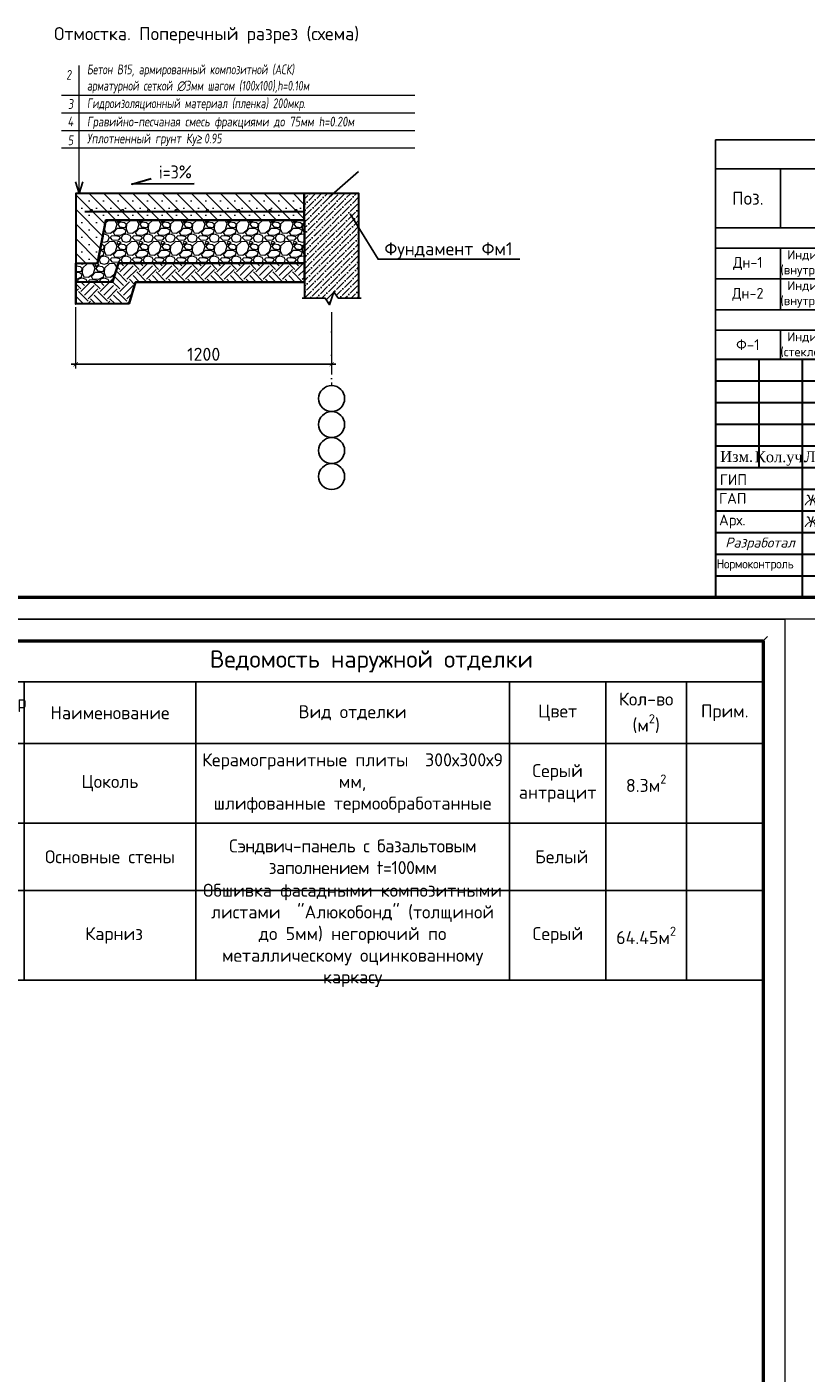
# Model space of a CAD drawing. Header units: millimetres. Extents: x 2842173 to 10151342, y -218675 to 375325.
# Tile 94 of 107: x 2952999 to 2970978, y 179723 to 210795. Entities that reach past the tile are written whole.
import ezdxf
from ezdxf.enums import TextEntityAlignment as Align

# ---------------------------------------------------------------- set-up
doc = ezdxf.new("R2010")
doc.units = ezdxf.units.MM
doc.linetypes.add('ACAD_ISO10W100', pattern=[18, 12, -3, 0, -3])
doc.linetypes.add('CONTI', pattern=[0])
doc.layers.get('Defpoints').update_dxf_attribs({"color": 255})
for name, color, linetype, lineweight in [('0.25', 7, 'Continuous', 25), ('KIA_КОНСТР_ДОР', 250, 'Continuous', 0), ('Графа', 7, 'Continuous', 30), ('НАДПИСИ', 7, 'Continuous', 13)]:
    doc.layers.add(name, color=color, linetype=linetype, lineweight=lineweight)
for name, color, linetype in [('1', 7, 'Continuous'), ('_0', 7, 'Continuous'), ('BC-Form$1$SHEET-TEXT', 7, 'Continuous'), ('GP', 7, 'Continuous'), ('osi', 1, 'Continuous'), ('SHTAMP', 7, 'Continuous')]:
    doc.layers.add(name, color=color, linetype=linetype)
doc.layers.add('CS_UNPLOTTED', color=171, linetype='Continuous', plot=False)
doc.styles.add('geniso', font='geniso.shx', dxfattribs={"height": 250})
doc.styles.add('ISO', font='times.ttf')
doc.styles.add('ISOCPEUR', font='isocpeur.ttf')
doc.styles.add('SIMPLEX', font='simplex.shx', dxfattribs={"width": 0.75, "oblique": 7})
doc.styles.add('ГОСТ 250', font='isocpeui.ttf', dxfattribs={"height": 250})
doc.styles.add('ГОСТ 350', font='isocpeui.ttf', dxfattribs={"height": 350})
doc.styles.add('ГОСТ300', font='isocpeur.ttf')
doc.dimstyles.new('ГОСТ 20', dxfattribs={"dimtxt": 300, "dimasz": 100, "dimexe": 100, "dimexo": 80, "dimgap": 80, "dimtad": 1, "dimdec": 0, "dimlfac": 0.2, "dimtxsty": 'ГОСТ300', "dimblk": 'ARCHTICK', "dimcen": 50, "dimdle": 100, "dimadec": 0, "dimazin": 0, "dimtfac": 1, "dimtdec": 0, "dimtmove": 0, "dimatfit": 3, "dimldrblk": 'ARCHTICK', "dimfxl": 1, "dimlwe": 9, "dimarcsym": 0})
pattern_1 = [(45, (261870.34, -394177.65), (50.5139407, 185.2177825), [238.125, -47.625, 0, -47.625])]

# ---------------------------------------------------------------- blocks, each defined once
blk = doc.blocks.new('*U647')
at = {"lineweight": 50}
blk.add_line((569, 0), (0, 0), dxfattribs=at)
at = {"lineweight": 9}
blk.add_line((574, -5), (-20, -5), dxfattribs=at)
blk = doc.blocks.new('*U20')
at = {"lineweight": 9}
for p, q in [((-20, 292), (400, 292)), ((400, 292), (400, -5))]:
    blk.add_line(p, q, dxfattribs=at)
at = {"lineweight": 50}
for p, q in [((0, 287), (395, 287)), ((395, 287), (395, 0))]:
    blk.add_line(p, q, dxfattribs=at)
at = {"layer": 'CS_UNPLOTTED'}
blk.add_line((396, 288), (395, 287), dxfattribs=at)
blk = doc.blocks.new('*T469')
at = {"color": 0, "linetype": 'ByBlock', "lineweight": -2, "transparency": 16777216}
for p, q in [((0, 0), (18071, 0)), ((0, 0), (0, -950)), ((18071, 0), (18071, -950)), ((0, -950), (1022, -950)), ((1022, -950), (18071, -950)), ((14443, -4205), (16304, -4205)), ((14443, -7834), (16304, -7834))]:
    blk.add_line(p, q, dxfattribs=at)
at = {"color": 0, "lineweight": 25, "transparency": 16777216}
for p, q in [((0, -950), (0, -7834)), ((1022, -950), (1022, -7834)), ((4979, -950), (4979, -7834)), ((12219, -950), (12219, -7834)), ((14443, -950), (14443, -7834)), ((16304, -950), (16304, -7834)), ((18071, -950), (18071, -7834)), ((0, -2370), (18071, -2370)), ((0, -4205), (14443, -4205)), ((16304, -4205), (18071, -4205)), ((0, -5764), (18071, -5764)), ((0, -7834), (14443, -7834)), ((16304, -7834), (18071, -7834))]:
    blk.add_line(p, q, dxfattribs=at)
at = {"color": 0, "transparency": 16777216, "attachment_point": 5, "style": 'ISOCPEUR'}
for s, insert, char_height, width in [('Ведомость наружной отделки', (9035, -475), 400, 17950.88), ('Номер поз.', (511, -1660), 300, 902.06), ('\\A1;Кол-во\\P(м{\\H0.7x;\\S2^ ;})', (15374, -1660), 300, 1740.56), ('Наименование', (3001, -1660), 300, 3837.06), ('Вид отделки', (8599, -1660), 300, 7120.28), ('Цвет', (13331, -1660), 300, 2103.85), ('Прим.', (17187, -1660), 300, 1647.06), ('Керамогранитные плиты  300х300х9 мм,\\Pшлифованные термообработанные', (8599, -3287), 300, 7120.28), ('1', (511, -3287), 300, 902.06), ('Цоколь', (3001, -3287), 300, 3837.06), ('Серый антрацит', (13331, -3287), 300, 2103.85), ('\\A1;8.3м{\\H0.7x;\\S2^ ;}', (15374, -3287), 300, 1740.56), ('{\\T0.95;Сэндвич-панель с базальтовым заполнением t=100мм}', (8599, -4984), 300, 7120.28), ('2', (511, -4984), 300, 902.06), ('Основные стены', (3001, -4984), 300, 3837.06), ('{\\C7; Белый}', (13331, -4984), 300, 2103.85), ('Обшивка фасадными композитными листами  "Алюкобонд" (толщиной до 5мм) негорючий по металлическому оцинкованному каркасу ', (8599, -6799), 300, 7120.28), ('3', (511, -6799), 300, 902.06), (' Карниз', (3001, -6799), 300, 3837.06), ('Cерый', (13331, -6799), 300, 2103.85), ('\\A1;64.45м{\\H0.7x;\\S2^ ;}', (15374, -6799), 300, 1740.56)]:
    blk.add_mtext(s, dxfattribs=dict(at, insert=insert, char_height=char_height, width=width))
blk = doc.blocks.new('*T572')
at = {"layer": '_0', "color": 0, "lineweight": -2, "transparency": 16777216}
for p, q in [((0, 0), (18500, 0)), ((0, 0), (0, -670)), ((18500, 0), (18500, -670)), ((0, -670), (18500, -670))]:
    blk.add_line(p, q, dxfattribs=at)
at = {"layer": '_0', "color": 0, "lineweight": 25, "transparency": 16777216}
for p, q in [((0, -670), (0, -5065)), ((1500, -670), (1500, -2030)), ((7000, -670), (7000, -2030)), ((12000, -670), (12000, -2030)), ((14500, -670), (14500, -2030)), ((16500, -670), (16500, -2030)), ((18000, -670), (18000, -2030)), ((18500, -670), (18500, -5065)), ((12000, -1473), (14500, -1473)), ((0, -2030), (18500, -2030)), ((0, -2501), (1500, -2501)), ((1500, -2501), (1500, -3924)), ((7000, -2501), (7000, -3924)), ((12000, -2501), (12000, -3924)), ((14500, -2501), (14500, -3924)), ((16500, -2501), (16500, -3924)), ((0, -3213), (18500, -3213)), ((0, -3924), (18500, -3924)), ((18000, -3924), (18000, -4395)), ((0, -4395), (1500, -4395)), ((1500, -4395), (1500, -5065)), ((7000, -4395), (7000, -5065)), ((12000, -4395), (12000, -5065)), ((14500, -4395), (14500, -5065)), ((16500, -4395), (16500, -5065)), ((18000, -4395), (18500, -4395)), ((0, -5065), (18500, -5065))]:
    blk.add_line(p, q, dxfattribs=at)
at = {"layer": '_0', "color": 0, "linetype": 'ByBlock', "lineweight": -2, "transparency": 16777216}
for p, q in [((1500, -2501), (18500, -2501)), ((18000, -2501), (18000, -3924)), ((1500, -4395), (18000, -4395))]:
    blk.add_line(p, q, dxfattribs=at)
at = {"layer": 'Defpoints', "color": 8, "linetype": 'ByBlock', "lineweight": 0, "transparency": 16777216}
blk.add_line((18000, -4395), (18000, -5065), dxfattribs=at)
at = {"layer": '_0', "color": 0, "transparency": 16777216, "style": 'ISOCPEUR'}
for s, insert, char_height, width, attachment_point in [('Спецификация элементов заполнения проемов', (9250, -335), 400, 18497, 5), ('Количество', (13250, -1071), 300, 2497, 5), ('\\A1;{\\W0.9;Площ. ед.,} м{\\H0.7x;\\S2^ ;}', (15500, -1350), 300, 1997, 5), ('Приме-\\Pчание', (17250, -1350), 300, 1497, 5), ('Поз.', (750, -1350), 300, 1497, 5), ('Обозначение', (4250, -1350), 300, 5497, 5), ('Наименование', (9500, -1350), 300, 4997, 5), ('всего', (13250, -1751), 300, 2497, 5), ('Двери{\\fMS Sans Serif|b0|i0|c0|p0;\\H0.83333x;\\C256; }блоки', (9250, -2266), 250, 18497, 5), ('{\\W0.95;Дн-1}', (750, -2857), 250, 1497, 5), (' {\\fISOCPEUR|b0|i0|c204|p34;\\H0.83333x;\\C256;Индивидуальный алюминиевый \\fISOCPEUR|b0|i0|c0|p34;(\\fISOCPEUR|b0|i0|c204|p34;внутрений стеклопакет\\fISOCPEUR|b0|i0|c0|p34;)}', (1502, -2857), 250, 5497, 4), ('{\\W0.85;\\C256;Дверь \\W0.95;Дн- \\W0.85;(1500х2200)}', (9500, -2857), 250, 4997, 5), ('1', (13250, -2857), 250, 2497, 5), ('3.30', (15500, -2857), 250, 1997, 5), ('{\\C256;3.30}', (17250, -2857), 250, 1497, 5), ('\\A1;м{\\H0.7x;\\S2^ ;}', (18250, -2857), 250, 497, 5), (' {\\H0.83333x;\\C256;Индивидуальный алюминиевый (внутрений стеклопакет)}', (1502, -3568), 250, 5497, 4), ('{\\W0.85;\\C256;Дверь \\W0.95;Дн- \\W0.85;(1000х2200)}', (9500, -3568), 250, 4997, 5), ('1', (13250, -3568), 250, 2497, 5), ('2.20', (15500, -3568), 250, 1997, 5), ('\\A1;м{\\H0.7x;\\S2^ ;}', (18250, -3568), 250, 497, 5), ('{\\W0.95;Дн-2}', (750, -3568), 250, 1497, 5), ('{\\C256;2.20}', (17250, -3568), 250, 1497, 5), ('{\\C256;Оконные блоки}', (9000, -4160), 250, 17997, 5), ('Ф-1', (750, -4730), 250, 1497, 5), (' {\\H0.83333x;\\C256;Индивидуальный пластиковый (стеклопакет)}', (1502, -4730), 250, 5497, 4), ('{\\C256;Фромуга Ф-1 (1800х600)}', (9500, -4730), 250, 4997, 5), ('2', (13250, -4730), 250, 2497, 5), ('1.08', (15500, -4730), 250, 1997, 5), ('{\\C256;2.16}', (17250, -4730), 250, 1497, 5), ('\\A1;м{\\H0.7x;\\S2^ ;}', (18250, -4730), 250, 497, 5)]:
    blk.add_mtext(s, dxfattribs=dict(at, insert=insert, char_height=char_height, width=width, attachment_point=attachment_point))
blk = doc.blocks.new('A$Cbab827f9')
at = {"layer": 'Графа'}
for p, q in [((-18500, 5500), (0, 5500)), ((-18500, 5500), (0, 5500)), ((-18500, 5500), (-18500, 0)), ((-17500, 5500), (-17500, 3000)), ((-16500, 5500), (-16500, 0)), ((-18500, 5000), (-12000, 5000)), ((-18500, 4500), (-12000, 4500)), ((-18500, 4000), (-12000, 4000)), ((-18500, 3500), (-12000, 3500)), ((-18500, 3000), (0, 3000)), ((-18500, 2500), (-12000, 2500)), ((-18500, 2000), (-12000, 2000)), ((-18500, 1500), (-12000, 1500)), ((-18500, 1000), (-12000, 1000)), ((-18500, 500), (-12000, 500)), ((-18500, 0), (0, 0)), ((-18500, 0), (0, 0))]:
    blk.add_line(p, q, dxfattribs=at)
at = {"style": 'ISOCPEUR'}
for s, p in [('ГAП            ', (-18415, 2164)), ('Арх.  ', (-18415, 1664))]:
    blk.add_text(s, height=250, dxfattribs=at).set_placement(p)
at = {"insert": (-18397, 2846, 0), "char_height": 250, "attachment_point": 1, "style": 'ISOCPEUR'}
blk.add_mtext_dynamic_manual_height_columns('ГИП', width=1128.03, gutter_width=1500, heights=[0], dxfattribs=at)
at = {"insert": (-18469, 881), "char_height": 210, "width": 1971.75, "attachment_point": 1, "style": 'ISOCPEUR'}
blk.add_mtext('{\\W0.95;\\T0.95;Нормоконтроль}', dxfattribs=at)
at = {"layer": 'BC-Form$1$SHEET-TEXT', "insert": (-17469, 1237), "char_height": 230, "width": 12000, "attachment_point": 5, "style": 'ГОСТ 350'}
blk.add_mtext('Разработал', dxfattribs=at)
at = {"layer": 'SHTAMP', "style": 'ГОСТ 250'}
for p in [(-16456, 2123), (-16456, 1623)]:
    blk.add_text('Жулиев С.Б. ', height=250, dxfattribs=at).set_placement(p)
at = {"layer": 'НАДПИСИ', "linetype": 'Continuous', "ltscale": 1000, "style": 'ISO'}
for s, p in [('Изм.', (-18009, 3255)), ('Кол.уч.', (-16988, 3248)), ('Лист.', (-16000, 3250))]:
    blk.add_text(s, height=250, dxfattribs=at).set_placement(p, align=Align.MIDDLE_CENTER)
blk = doc.blocks.new('_ArchTick')
at = {"color": 0, "linetype": 'ByBlock', "const_width": 0.15}
blk.add_lwpolyline([(-0.5, -0.5), (0.5, 0.5)], dxfattribs=at)
blk = doc.blocks.new('*D642')
at = {"color": 0, "linetype": 'ByBlock', "lineweight": 9, "ltscale": 50, "transparency": 16777216}
for p, q in [((2954123, 204323), (2954123, 202909)), ((2960030, 203927), (2960030, 202909))]:
    blk.add_line(p, q, dxfattribs=at)
at = {"color": 0, "linetype": 'ByBlock', "lineweight": -2, "ltscale": 50, "transparency": 16777216}
blk.add_line((2954023, 203009), (2960130, 203009), dxfattribs=at)
at = {"layer": 'Defpoints', "color": 0, "linetype": 'ByBlock', "ltscale": 50, "transparency": 16777216}
for p in [(2954123, 204403, -1287), (2960030, 204007), (2960030, 203009)]:
    blk.add_point(p, dxfattribs=at)
at = {"color": 0, "linetype": 'ByBlock', "lineweight": -2, "ltscale": 50, "transparency": 16777216, "xscale": 100, "yscale": 100, "zscale": 100, "rotation": 180}
blk.add_blockref('_ArchTick', (2954123, 203009), dxfattribs=at)
at = {"color": 0, "linetype": 'ByBlock', "lineweight": -2, "ltscale": 50, "transparency": 16777216, "xscale": 100, "yscale": 100, "zscale": 100}
blk.add_blockref('_ArchTick', (2960030, 203009), dxfattribs=at)
at = {"color": 0, "linetype": 'ByBlock', "lineweight": 25, "ltscale": 50, "transparency": 16777216, "insert": (2957077, 203239), "char_height": 300, "attachment_point": 5, "style": 'ГОСТ300'}
blk.add_mtext('1200', dxfattribs=at)

msp = doc.modelspace()

# ---------------------------------------------------------------- hatches: boundary and pattern name
at = {"lineweight": 25, "ltscale": 15}
h = msp.add_hatch(dxfattribs=at)
h.set_pattern_fill('ANSI36', color=8, scale=30, style=0)
h.set_pattern_definition(pattern_1)
h.paths.add_polyline_path([(2960660.698, 205982.493), (2960660.698, 206948.261)], flags=17)
h.paths.add_polyline_path([(2959400.097, 205982.493), (2960660.698, 205982.493), (2960660.698, 206948.449), (2959399.3, 206948.072)])
h = msp.add_hatch(dxfattribs=at)
h.set_pattern_fill('ANSI36', color=8, scale=30, style=0)
h.set_pattern_definition(pattern_1)
h.paths.add_polyline_path([(2960660.698, 204532.271), (2960660.698, 206948.072), (2959399.3, 206948.072), (2959400.517, 205338.029), (2959400.681, 205338.029), (2959400.681, 204904.431), (2959401.126, 204532.271), (2959880.912, 204532.271), (2959980.912, 204382.271), (2960080.912, 204682.271), (2960180.912, 204532.271)])
at = {"layer": '0.25', "lineweight": 15}
h = msp.add_hatch(dxfattribs=at)
h.set_pattern_fill('GRAVEL', color=0, scale=20)
h.set_pattern_definition([(228.0127875, (262236.104, -360500.122), (-4064.0000003, -4571.9999997), [68.34429, -6766.09673]), (184.969741, (262190.384, -360550.922), (6095.99999759, 508.00002894), [117.28094, -11610.80978]), (132.5104471, (262073.544, -360561.082), (5080.00000215, -5587.99999805), [82.6963, -8186.94456]), (267.273689, (261875.424, -360688.082), (508.00000106, 10159.99999995), [106.8009, -10573.287485]), (292.8336542, (261870.344, -360794.762), (-2540.00000021, 6095.99999991), [104.72674, -10367.96155]), (357.273689, (261910.984, -360891.282), (-10159.99999995, 508.00000106), [106.8009, -10573.287485]), (37.6942405, (262017.664, -360896.362), (-6603.99999971, -5080.00000038), [141.23873, -13982.62306]), (72.2553284, (262129.424, -360810.002), (3556.00000096, 11175.9999997), [133.3439, -13201.05132]), (121.4295656, (262170.064, -360683.002), (-4064.00000058, 6603.99999965), [107.1626, -10609.10914]), (175.2363583, (262114.184, -360591.562), (5587.9999999, -508.0000009), [122.34266, -5994.78739]), (222.3974378, (261992.264, -360581.402), (-6095.999999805, -5588.00000021), [158.21558, -15663.3545]), (138.8140748, (262378.344, -360693.16), (-3555.9999998, 3048.00000025), [54.00091, -5346.113165]), (171.4692344, (262337.704, -360657.602), (6604.00000018, -1015.99999885), [102.7364, -10170.9278]), (225, (262236.1, -360642.36), (-7e-14, -508), [71.84187, -646.57862]), (203.1985905, (262200.544, -360581.4), (2540, 1015.9999998), [38.68826, -3830.12447]), (291.8014095, (262164.98, -360596.64), (-508, 1524), [54.71312, -2680.9506]), (30.9637565, (262185.3, -360647.44), (1524, 1016), [88.86393, -2873.25963]), (161.565051, (262261.5, -360601.72), (1016, -508), [64.25743, -1542.17962]), (16.3895403, (261870.344, -360596.642), (5080, 1524), [90.0176, -8911.76533]), (70.346176, (261956.704, -360571.242), (-2032.0000002, -5587.99999993), [75.51979, -7476.44314]), (293.1985905, (262261.504, -360500.12), (-1015.9999998, 2540), [77.37602, -3791.43672]), (343.6104597, (262291.984, -360571.242), (-5080.0000001, 1523.99999964), [90.0176, -8911.76533]), (339.4439548, (261870.344, -360911.6), (-2540, 1016), [86.80704, -4253.54686]), (294.7751406, (261951.624, -360942.082), (-2540.00000302, 5587.99999863), [72.73442, -7200.71868]), (66.8014095, (262266.584, -361008.12), (1015.9999998, 2540), [77.37602, -3791.43672]), (17.3540246, (262297.064, -360937.002), (-6603.99999987, -2032.00000043), [85.15655, -8430.4752]), (69.4439548, (262017.664, -361008.12), (-1016, -2540), [43.40352, -4296.95038]), (101.3099325, (262236.1, -361008.12), (-508, 2032), [25.90292, -2564.39899]), (165.9637565, (262231.02, -360982.72), (1524, -508), [104.72674, -1989.81092]), (186.009006, (262129.424, -360957.322), (5079.99999997, 508.00000027), [97.0534, -9608.27297]), (303.6900675, (262185.3, -360693.16), (-508, 1016), [73.26478, -1758.35527]), (353.1572266, (262225.944, -360754.122), (8636.00000005, -1015.99999955), [127.91135, -12663.20181]), (60.945396, (262352.944, -360769.36), (-2032.0000001, -3556), [52.30165, -5177.87846]), (90, (262378.34, -360723.64), (-508, 508), [30.48, -477.52]), (120.2564372, (262119.264, -360942.082), (2031.99999975, -3556.00000014), [70.57339, -6986.78815]), (48.0127875, (262083.704, -360881.122), (4064.00000034, 4571.9999997), [136.68858, -6697.75244]), (0, (262175.14, -360779.5), (508, 508), [132.08, -375.92]), (325.3048465, (262307.224, -360779.522), (5080.00000192, -3555.99999725), [80.32191, -7951.863345]), (254.054604, (262373.264, -360825.24), (-508, -2032), [73.96582, -3624.33001]), (207.6459754, (262352.944, -360896.362), (-9652.00000035, -5079.99999933), [120.42902, -11922.49288]), (175.4260787, (262246.264, -360952.242), (-6604, 508), [127.40589, -12613.16929])])
edge = h.paths.add_edge_path()
edge.add_line((2954626.606, 205340.659), (2954816.762, 206333.62))
h.paths.add_polyline_path([(2959400.517, 205338.981), (2959399.765, 206333.62), (2954816.762, 206333.62), (2954626.606, 205340.659), (2954123.272, 205337.303), (2954123.414, 204905.385), (2954973.075, 204908.218), (2955114.765, 205338.981)])
at = {"layer": 'KIA_КОНСТР_ДОР', "linetype": 'CONTI', "ltscale": 0.1}
h = msp.add_hatch(dxfattribs=at)
h.set_pattern_fill('SACNCR', scale=100, angle=90, style=0)
h.set_pattern_definition([(135, (261870.34, -360657), (-168.379802, -168.379802), []), (135, (261870.34, -360488.61), (-168.379802, -168.379802), [0, -238.125])])
h.paths.add_polyline_path([(2959399.533, 206947.454), (2954124.096, 206948.175), (2954123.558, 205337.305), (2954626.606, 205340.659), (2954816.762, 206333.62), (2959399.533, 206333.064)])
at = {"layer": 'KIA_КОНСТР_ДОР', "linetype": 'CONTI', "ltscale": 2}
h = msp.add_hatch(dxfattribs=at)
h.set_pattern_fill('EARTH', scale=50, angle=45, style=0)
h.set_pattern_definition([(45, (247760.1, -374256.66), (0, 449.012806), [317.5, -317.5]), (45, (247675.9, -374172.47), (0, 449.012806), [317.5, -317.5]), (45, (247591.7, -374088.28), (0, 449.012806), [317.5, -317.5]), (135, (247591.7, -374032.15), (-449.012806, 0), [317.5, -317.5]), (135, (247675.9, -373947.96), (-449.012806, 0), [317.5, -317.5]), (135, (247760.1, -373863.77), (-449.012806, 0), [317.5, -317.5])])
h.paths.add_polyline_path([(2955114.765, 205338.981), (2959400.681, 205338.029), (2959400.681, 204904.431), (2955506.523, 204905.384), (2955358.145, 204410.774), (2954123.246, 204402.542), (2954123.414, 204905.385), (2954972.573, 204908.215)])

# ---------------------------------------------------------------- linework, layer by layer
at = {"color": 7, "lineweight": 25, "ltscale": 2}
msp.add_line((2959971.091, 206864.287), (2960651.77, 207458.359), dxfattribs=at)
at = {"lineweight": 35}
msp.add_line((2954626.606, 205340.659, -1286.84), (2954816.762, 206333.62, -1080.949), dxfattribs=at)
at = {"color": 1, "lineweight": 30, "ltscale": 30, "elevation": 0}
msp.add_lwpolyline([(2956855.745, 207175.668), (2955417.51, 207166.08), (2955865.345, 207293.155)], dxfattribs=at)
at = {"elevation": -1286.84}
msp.add_lwpolyline([(2954121.905, 207217.413), (2954205.462, 206948.261), (2954289.019, 207217.413)], dxfattribs=at)
at = {"lineweight": 30, "elevation": 0}
msp.add_lwpolyline([(2959399.533, 206947.454), (2954124.096, 206948.175), (2954123.558, 205337.305), (2954626.606, 205340.659), (2954816.762, 206333.62), (2959399.533, 206333.064)], close=True, dxfattribs=at)
at = {"color": 8, "lineweight": 30, "ltscale": 15, "elevation": 0}
for points in [[(2960660.698, 206948.072), (2959399.3, 206948.072), (2959401.126, 204532.271)], [(2960660.698, 204532.271), (2960660.698, 206948.261), (2960257.357, 206948.261), (2959802.641, 206948.449)]]:
    msp.add_lwpolyline(points, dxfattribs=at)
at = {"lineweight": 35, "elevation": -1286.84}
for points in [[(2954816.762, 206333.62), (2959400.142, 206332.667), (2959400.142, 205338.028), (2955114.765, 205338.981), (2954973.075, 204908.218), (2954123.414, 204905.385), (2954123.272, 205337.303), (2954626.606, 205340.659)], [(2955114.765, 205338.981), (2959400.681, 205338.029), (2959400.681, 204904.431), (2955506.523, 204905.384), (2955358.145, 204410.774), (2954123.246, 204402.542), (2954123.414, 204905.385), (2954972.573, 204908.215)]]:
    msp.add_lwpolyline(points, close=True, dxfattribs=at)
at = {"color": 1, "linetype": 'ByBlock', "lineweight": 30, "elevation": 0}
msp.add_lwpolyline([(2954330.985, 206531.357), (2959399.613, 206535.188)], dxfattribs=at)
at = {"color": 0, "lineweight": 25, "ltscale": 2, "elevation": 0}
msp.add_lwpolyline([(2960458.905, 206476.977), (2961103.404, 205433.944), (2964369.73, 205433.944)], dxfattribs=at)
at = {"color": 0, "linetype": 'ByBlock'}
msp.add_lwpolyline([(2959351.126, 204532.271), (2959880.912, 204532.271), (2959980.912, 204382.271), (2960080.912, 204682.271), (2960180.912, 204532.271), (2960710.698, 204532.271)], dxfattribs=at)
at = {"color": 0}
for centre in [(2960029.999, 202216.176, 0), (2960029.999, 201616.176, 0), (2960029.999, 201016.176, 0), (2960029.999, 200416.176, 0)]:
    msp.add_circle(centre, 300, dxfattribs=at)
at = {"layer": 'KIA_КОНСТР_ДОР', "color": 7, "linetype": 'CONTI'}
msp.add_line((2954205.462, 206948.261, -1286.84), (2954205.462, 209901.97, -1286.84), dxfattribs=at)
at = {"layer": 'KIA_КОНСТР_ДОР', "color": 7, "linetype": 'CONTI', "ltscale": 2}
for p, q in [((2953799.465, 209218.834, -1286.84), (2961951.745, 209218.834, -1286.84)), ((2953799.465, 208812.837, -1286.84), (2961951.745, 208812.837, -1286.84)), ((2953799.465, 208406.841, -1286.84), (2961951.745, 208406.841, -1286.84)), ((2953799.465, 208000.844, -1286.84), (2961951.745, 208000.844, -1286.84))]:
    msp.add_line(p, q, dxfattribs=at)
at = {"layer": 'KIA_КОНСТР_ДОР', "color": 7, "linetype": 'CONTI', "ltscale": 0.1}
msp.add_line((2959802.641, 206948.261, 0), (2958447.885, 206948.261, 0), dxfattribs=at)
at = {"layer": 'KIA_КОНСТР_ДОР', "color": 7, "linetype": 'CONTI', "const_width": 32.568, "elevation": 0}
for points in [[(2954500.361, 206537.793, 1), (2954468.236, 206571.446, 1)], [(2955222.898, 206537.793, 1), (2955190.772, 206571.446, 1)], [(2955822.794, 206537.793, 1), (2955790.668, 206571.446, 1)], [(2956457.373, 206537.793, 1), (2956425.248, 206571.446, 1)], [(2957179.909, 206537.793, 1), (2957147.784, 206571.446, 1)], [(2957902.446, 206537.793, 1), (2957870.32, 206571.446, 1)], [(2958624.982, 206537.793, 1), (2958592.857, 206571.446, 1)], [(2959224.878, 206537.793, 1), (2959192.753, 206571.446, 1)]]:
    msp.add_lwpolyline(points, format="xyb", close=True, dxfattribs=at)
at = {"layer": 'osi', "color": 1, "linetype": 'ACAD_ISO10W100', "lineweight": 13, "ltscale": 30}
msp.add_line((2960029.999, 204209.181, 0), (2960029.999, 202516.176, 0), dxfattribs=at)

# ---------------------------------------------------------------- block references
at = {"color": 0, "ltscale": 30, "xscale": 100, "yscale": 100, "zscale": 100}
for name, p in [('*U647', (2930484.712, 197624.819)), ('*U20', (2930484.712, 167924.819))]:
    msp.add_blockref(name, p, dxfattribs=at)
for name, p in [('*T572', (2968884.712, 208189.679)), ('*T469', (2951913.832, 196624.819))]:
    msp.add_blockref(name, p)
at = {"color": 1, "lineweight": 30}
msp.add_blockref('A$Cbab827f9', (2987384.712, 197624.819), dxfattribs=at)

# ---------------------------------------------------------------- texts
at = {"color": 1, "ltscale": 30, "insert": (2956042.939, 207593.798, 0), "char_height": 300, "attachment_point": 1, "rotation": 0.4846764, "style": 'geniso'}
msp.add_mtext_dynamic_manual_height_columns('i=3%', width=870.55448, gutter_width=2500, heights=[0], dxfattribs=at)
at = {"layer": '1', "color": 7, "style": 'SIMPLEX'}
for s, insert, char_height, width, attachment_point in [('2', (2954025.019, 209575.416, -1286.84), 225.554, 171.4569, 9), ('\\pi-451.10733,l451.10733;{\\W0.7;Бетон В15,\\C256;\\c0; армированный композитной (АСК) \\P\\pi0,l0;арматурной сеткой ∅3мм шагом (100х100),h=0.10м }', (2954385.905, 209263.945, -1286.84), 225.55366, 9483.46637, 7), ('3', (2954070.13, 208903.059, -1286.84), 225.554, 171.4569, 9), ('{\\W0.7;Гидроизоляционный материал (пленка) 200мкр. }', (2954385.905, 208857.948, -1286.84), 225.55366, 9747.11466, 7), ('4', (2954070.13, 208500.461, -1286.84), 225.554, 171.4569, 9), ('Гравийно-песчаная смесь фракциями до 75мм h=0.20м', (2954385.905, 208435.331, -1286.84), 225.55366, 9809.76267, 7), ('5', (2954070.13, 208064.475, -1286.84), 225.554, 171.4569, 9), ('Уплотненный грунт\\~Ку{\\fArial|b0|i0|c204|p34;\\W0.7;≥ \\Fsimplex|c204;0.95\\Fruss|c204;\\H1.00001x;\\W0.75;   }', (2954385.905, 208045.955, -1286.84), 225.553663, 9747.11466, 7)]:
    msp.add_mtext(s, dxfattribs=dict(at, insert=insert, char_height=char_height, width=width, attachment_point=attachment_point))
at = {"layer": 'GP', "color": 7, "insert": (2953359.536, 210789.211, -1286.84), "char_height": 300.73822, "attachment_point": 1, "style": 'SIMPLEX'}
msp.add_mtext_dynamic_manual_height_columns('\\pi267.38936;{\\fISOCPEUR|b0|i0|c204|p34;\\Q0;\\W1;\\C0;Отмостка. Поперечный разрез (схема)}', width=8663.01574, gutter_width=2528.402, heights=[0], dxfattribs=at)
at = {"layer": 'GP', "color": 7, "insert": (2961248.711, 205823.944, 0), "char_height": 300, "width": 3083.87192, "attachment_point": 1, "style": 'SIMPLEX'}
msp.add_mtext('{\\fISOCPEUR|b0|i0|c204|p34;\\Q0;\\W1;\\C0;Фундамент Фм1\\H0.8x; }', dxfattribs=at)

# ---------------------------------------------------------------- dimensions: what is measured, and where the dimension line sits
at = {"color": 0, "linetype": 'ByBlock', "lineweight": 25, "ltscale": 50}
dim = msp.add_linear_dim(base=(2960029.999, 203009.181, 0), p1=(2954123.246, 204402.542, -1286.84), p2=(2960029.999, 204006.711, 0), text='1200', dimstyle='ГОСТ 20', dxfattribs=at)
dim.commit()
dim.dimension.update_dxf_attribs({"geometry": '*D642', "text_midpoint": (2957076.622, 203239.181, 0)})

doc.saveas('drawing.dxf')
